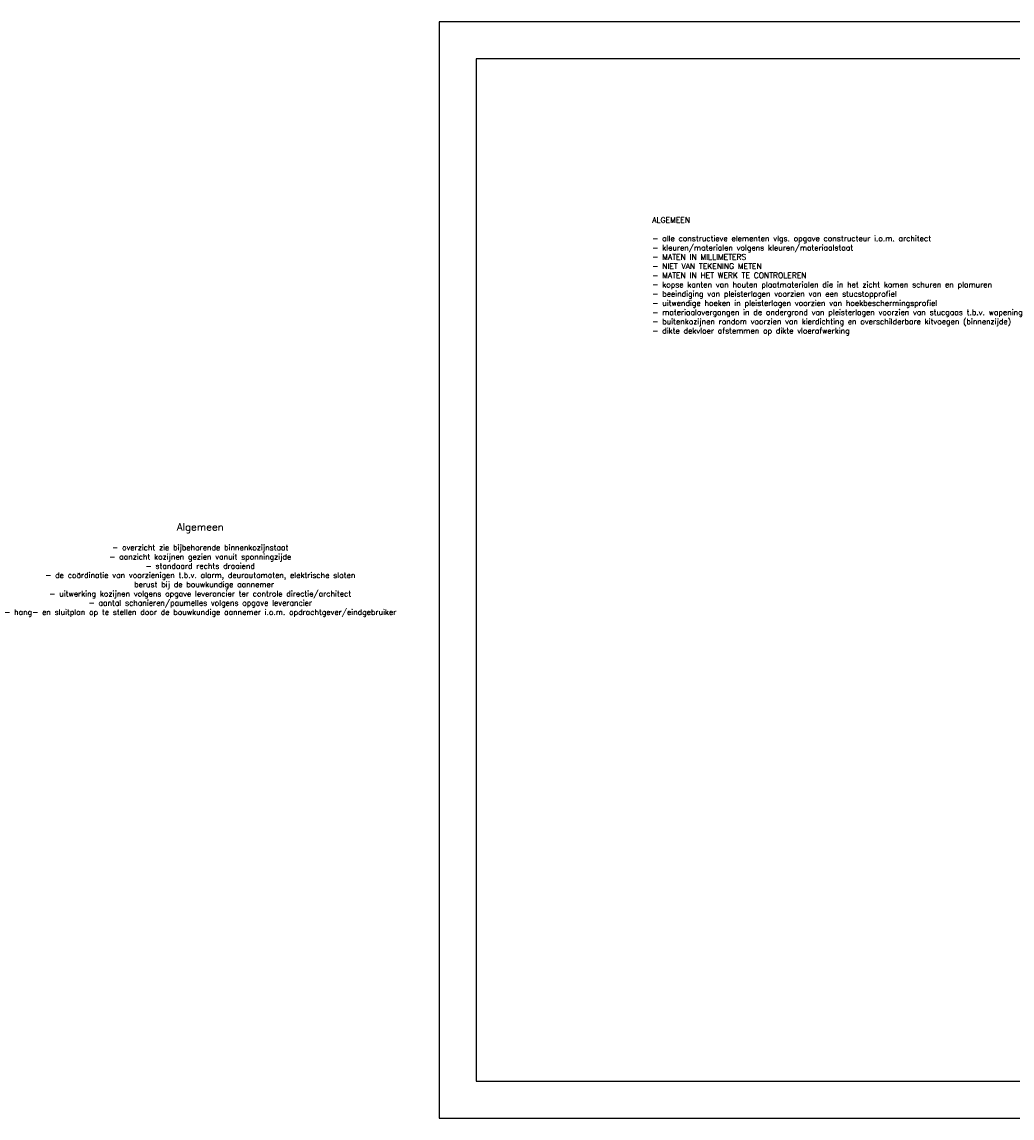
# Paper-space layout 'B402' of a CAD drawing. Header units: millimetres. Extents: x -488 to 45, y 9 to 306.
# Tile 1 of 2: x -488 to -220, y 9 to 306. Entities that reach past the tile are written whole.
import ezdxf

# ---------------------------------------------------------------- set-up
doc = ezdxf.new("R2010")
doc.units = ezdxf.units.MM
doc.header["$LTSCALE"] = 0.5
doc.layers.add('hulplijn', color=140, linetype='Continuous', plot=False)
for name, color, linetype in [('layout', 7, 'Continuous'), ('tekst 1.5mm', 210, 'Continuous'), ('tekst 2.0mm', 211, 'Continuous')]:
    doc.layers.add(name, color=color, linetype=linetype)
doc.styles.add('1.5mm tekst', font='romans.shx', dxfattribs={"height": 1.5})
doc.styles.add('arial', font='arial.ttf', dxfattribs={"height": 1.4})

# ---------------------------------------------------------------- blocks, each defined once
blk = doc.blocks.new('*U3')
at = {"layer": 'hulplijn'}
blk.add_lwpolyline([(-420, 0), (0, 0), (0, 297), (-420, 297)], close=True, dxfattribs=at)
at = {"layer": 'layout', "color": 1}
blk.add_lwpolyline([(-10, 12.5), (-10, 287), (-410, 287), (-410, 10), (-210, 10)], dxfattribs=at)
at = {"layer": 'tekst 1.5mm', "insert": (-10, 9.61), "char_height": 1.4, "width": 200, "attachment_point": 9, "style": 'arial'}
blk.add_mtext('r e d u i t l a a n  3 9   4 8 1 4  D C   B r e d a   {\\fArial|b1|i0|c0|p34;T}  + 3 1  ( 0 ) 7 6  5 2 2 1 8 1 1   w w w . g r o s f e l d v a n d e r v e l d e . n l', dxfattribs=at)
at = {"layer": 'tekst 2.0mm', "insert": (-206.1, 12.06), "char_height": 2, "width": 88.7027, "attachment_point": 1, "style": 'arial'}
blk.add_mtext('{\\fArial Black|b0|i0|c0|p34;G R O S F E L D  V A N  D E R  V E L D E}  A R C H I T E C T E N', dxfattribs=at)

psp = doc.layouts.new('B402')

# ---------------------------------------------------------------- block references
psp.add_blockref('*U3', (44.98, 9.44))

# ---------------------------------------------------------------- texts
at = {"layer": 'tekst 1.5mm', "insert": (-317.3, 253.52), "char_height": 1.5, "width": 197.2268, "attachment_point": 1, "style": '1.5mm tekst'}
psp.add_mtext('ALGEMEEN\\P\\P- alle constructieve elementen vlgs. opgave constructeur i.o.m. architect\\P- kleuren/materialen volgens kleuren/materiaalstaat\\P- MATEN IN MILLIMETERS\\P- NIET VAN TEKENING METEN\\P- MATEN IN HET WERK TE CONTROLEREN\\P- kopse kanten van houten plaatmaterialen die in het zicht komen schuren en plamuren\\P- beeindiging van pleisterlagen voorzien van een stucstopprofiel\\P- uitwendige hoeken in pleisterlagen voorzien van hoekbeschermingsprofiel\\P- materiaalovergangen in de ondergrond van pleisterlagen voorzien van stucgaas t.b.v. wapening\\P- buitenkozijnen rondom voorzien van kierdichting en overschilderbare kitvoegen (binnenzijde)\\P- dikte dekvloer afstemmen op dikte vloerafwerking\\P{\\C2;\\P\\P\\P }', dxfattribs=at)
at = {"layer": 'tekst 1.5mm', "insert": (-439.77, 157.94), "char_height": 1.5, "attachment_point": 5, "style": '1.5mm tekst'}
psp.add_mtext_dynamic_manual_height_columns('{\\H1.3333x;\\C211;Algemeen\\P}\\P- overzicht zie bijbehorende binnenkozijnstaat \\P- aanzicht kozijnen gezien vanuit sponningzijde\\P- standaard rechts draaiend \\P- de coördinatie van voorzienigen t.b.v. alarm, deurautomaten, elektrische sloten \\P  berust bij de bouwkundige aannemer\\P- uitwerking kozijnen volgens opgave leverancier ter controle directie/architect\\P- aantal schanieren/paumelles volgens opgave leverancier\\P- hang- en sluitplan op te stellen door de bouwkundige aannemer i.o.m. opdrachtgever/eindgebruiker', width=127.0876, gutter_width=15, heights=[77.5], dxfattribs=at)

doc.saveas('drawing.dxf')
